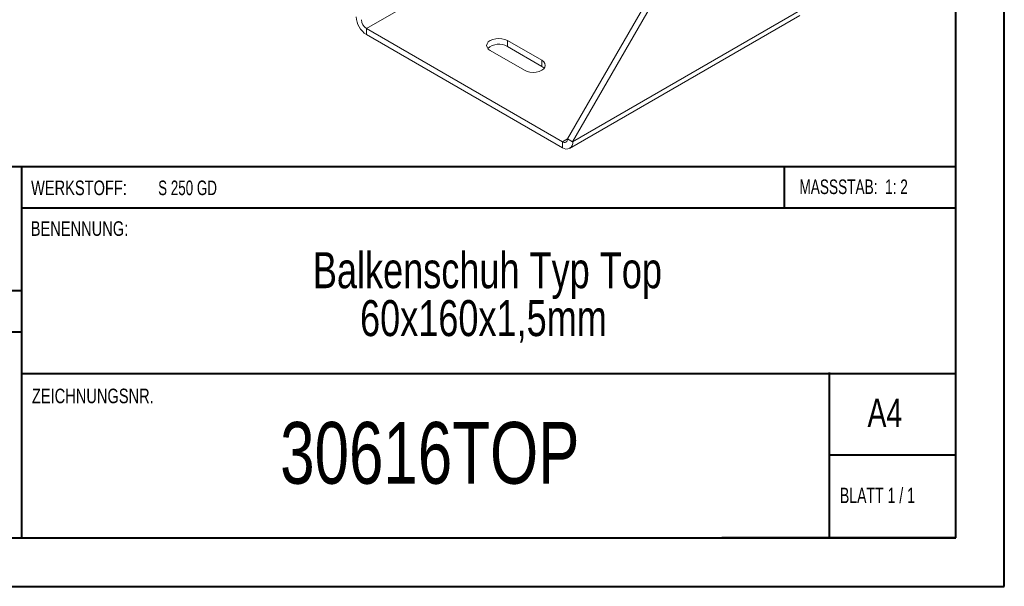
# Model space of a CAD drawing. Header units: millimetres. Extents: x 0 to 210, y 0 to 297.
# Tile 2 of 6: x 109 to 210, y 0 to 59. Entities that reach past the tile are written whole.
import ezdxf

# ---------------------------------------------------------------- set-up
doc = ezdxf.new("R2010")
doc.units = ezdxf.units.MM
doc.styles.add('SLDTEXTSTYLE0', font='TXT', dxfattribs={"width": 0.75})
doc.styles.add('SLDTEXTSTYLE1', font='TXT', dxfattribs={"width": 0.681818})
doc.styles.add('SLDTEXTSTYLE2', font='TXT', dxfattribs={"width": 0.7})
doc.styles.add('SLDTEXTSTYLE3', font='TXT', dxfattribs={"width": 0.6875})

# ---------------------------------------------------------------- blocks, each defined once
blk = doc.blocks.new('SW_NOTE_1')
at = {"color": 0, "linetype": 'Continuous', "lineweight": 0, "char_height": 3.7042, "attachment_point": 2, "style": 'SLDTEXTSTYLE0'}
for s, insert in [('Balkenschuh Typ Top', (24.66, 4.77)), ('60x160x1,5mm', (24.25, -0.16))]:
    blk.add_mtext(s, dxfattribs=dict(at, insert=insert))

msp = doc.modelspace()

# ---------------------------------------------------------------- linework, layer by layer
at = {"color": 7, "linetype": 'Continuous', "lineweight": 40}
for p, q in [((210.08, 0.21), (210.08, 297.21)), ((205.08, 5.21), (205.08, 292.21)), ((205.08, 43.37), (10.11, 43.37)), ((108.91, 43.37), (108.91, 5.12)), ((187.47, 39.12), (187.47, 43.37)), ((205.08, 39.12), (108.91, 39.12)), ((108.91, 30.62), (10.11, 30.62)), ((108.91, 26.37), (10.11, 26.37)), ((108.91, 22.12), (205.08, 22.12)), ((192.08, 5.21), (192.08, 22.21)), ((205.08, 13.71), (192.08, 13.71)), ((10.08, 5.21), (205.08, 5.21)), ((205.08, 5.21), (180.99, 5.21)), ((0.08, 0.21), (210.08, 0.21))]:
    msp.add_line(p, q, dxfattribs=at)
at = {"color": 7, "linetype": 'Continuous', "lineweight": 15}
for p, q in [((144.44, 57.59), (168.13, 71.27)), ((165.12, 46.26), (176.08, 65.25)), ((165.65, 45.96), (176.61, 64.94)), ((165.34, 45.27), (189.03, 58.95)), ((165.65, 45.96), (189.34, 59.63)), ((144.44, 57.59), (164.59, 45.96)), ((144.44, 57.59), (144.44, 56.98)), ((144.44, 56.98), (164.59, 45.34)), ((162.47, 54.33), (158.93, 56.37)), ((158.93, 55.75), (158.93, 56.37)), ((162.47, 53.71), (158.93, 55.75)), ((157.17, 55.35), (160.7, 53.3)), ((162.47, 53.71), (162.47, 54.33)), ((165.12, 46.26), (164.59, 45.96)), ((164.59, 45.96), (164.59, 45.34)), ((165.12, 46.26), (165.65, 45.96))]:
    msp.add_line(p, q, dxfattribs=at)
at = {"color": 7, "linetype": 'Continuous', "lineweight": 15, "flags": 128}
for points in [[(158.93, 56.37), (158.68, 56.48), (158.37, 56.55), (158.05, 56.58), (157.73, 56.55), (157.43, 56.48), (157.17, 56.37), (156.97, 56.22), (156.84, 56.04), (156.8, 55.86), (156.84, 55.67), (156.97, 55.49), (157.17, 55.35)], [(160.7, 53.3), (160.96, 53.19), (161.26, 53.12), (161.59, 53.09), (161.91, 53.12), (162.21, 53.19), (162.47, 53.3), (162.67, 53.45), (162.79, 53.63), (162.84, 53.81), (162.79, 54), (162.67, 54.18), (162.47, 54.33)], [(162.72, 53.51), (162.67, 53.56), (162.47, 53.71)]]:
    msp.add_lwpolyline(points, dxfattribs=at)
at = {"color": 7, "linetype": 'Continuous', "lineweight": 15}
for centre, radius, start, end in [((145.68, 58.92), 2.31, 182.6055, 237.3945), ((145.06, 58.56), 1.15, 182.6055, 237.3945), ((158.07, 54.25), 1.74, 60.1007, 131.4598), ((164.8, 46.21), 0.328, 230.7967, 9.214), ((165.01, 45.85), 0.655, 230.7967, 9.214)]:
    msp.add_arc(centre, radius, start, end, dxfattribs=at)

# ---------------------------------------------------------------- block references
at = {"color": 7, "linetype": 'Continuous', "lineweight": 0}
msp.add_blockref('SW_NOTE_1', (132.22, 29.82), dxfattribs=at)

# ---------------------------------------------------------------- texts
for s, insert, char_height, attachment_point, style in [('WERKSTOFF:', (109.91, 41.96), 1.5, 1, 'SLDTEXTSTYLE0'), ('S 250 GD', (122.99, 41.96), 1.5, 1, 'SLDTEXTSTYLE3'), ('MASSSTAB:  1: 2', (188.99, 42.07), 1.5, 1, 'SLDTEXTSTYLE2'), ('BENENNUNG:', (109.88, 37.77), 1.5, 1, 'SLDTEXTSTYLE0'), ('ZEICHNUNGSNR.', (110, 20.55), 1.5, 1, 'SLDTEXTSTYLE0'), ('A4', (196, 19.52), 2.91, 1, 'SLDTEXTSTYLE0'), ('30616TOP', (150.95, 17.12), 6.35, 2, 'SLDTEXTSTYLE0'), ('BLATT 1 / 1', (193.16, 10.36), 1.5875, 1, 'SLDTEXTSTYLE1')]:
    msp.add_mtext(s, dxfattribs=dict(at, insert=insert, char_height=char_height, attachment_point=attachment_point, style=style))

doc.saveas('drawing.dxf')
